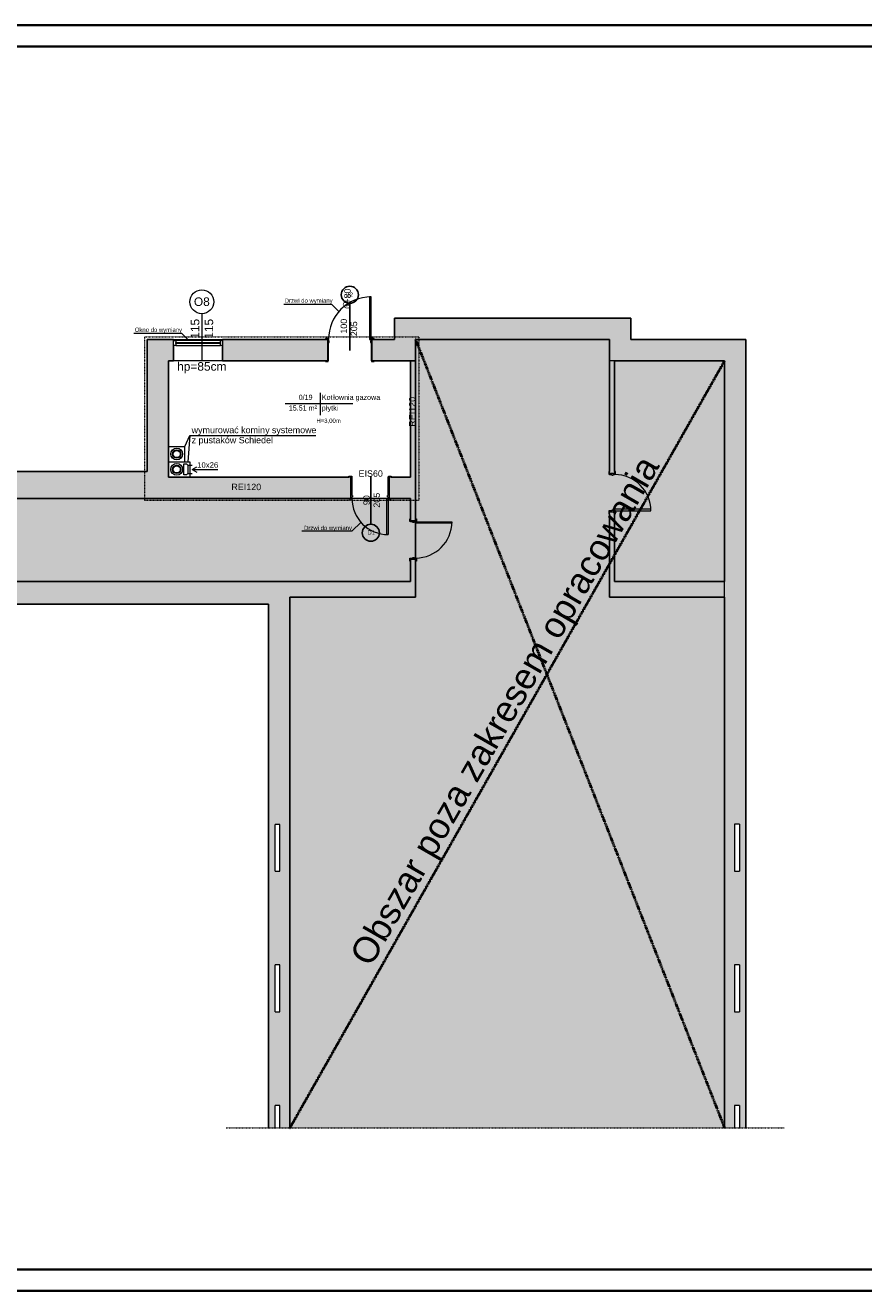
# Model space of a CAD drawing. Header units: centimetres. Extents: x 14504 to 44111, y -18976 to -7683.
# Tile 54 of 141: x 25101 to 27068, y -18976 to -16006. Entities that reach past the tile are written whole.
import ezdxf

# ---------------------------------------------------------------- set-up
doc = ezdxf.new("R2010")
doc.units = ezdxf.units.CM
doc.linetypes.add('Aligning Line 1_8_', pattern=[0.635, 0.3175, -0.3175])
for name, color, linetype, lineweight in [('_gruba', 90, 'Continuous', 35), ('A-AREA-IDEN', 4, 'Continuous', 9), ('A-DETL', 6, 'Continuous', 9), ('A-DETL-GENF', 92, 'Continuous', 9), ('A-DETL-MEDM', 33, 'Continuous', 25), ('A-DETL-THIN', 151, 'Continuous', 9), ('A-DOOR', 31, 'Continuous', 9), ('A-DOOR-FRAM', 31, 'Continuous', 18), ('A-GLAZ', 151, 'Continuous', 9), ('A-WALL', 4, 'Continuous', 9), ('A-WALL-PATT', 111, 'Continuous', 25), ('G-ANNO-TEXT', 8, 'Continuous', 9), ('I-WALL', 2, 'Continuous', 9)]:
    doc.layers.add(name, color=color, linetype=linetype, lineweight=lineweight)
doc.styles.add('Arial', font='arial.ttf', dxfattribs={"height": 23.8125})
doc.styles.add('Arial_1', font='arial.ttf', dxfattribs={"height": 12})
doc.styles.add('Arial_3', font='arial.ttf', dxfattribs={"width": 0.8, "height": 18})
doc.styles.add('Arial_4', font='arial.ttf', dxfattribs={"height": 10})
doc.styles.add('Arial_5', font='arial.ttf', dxfattribs={"height": 15})
doc.styles.add('Arial_6', font='arial.ttf', dxfattribs={"height": 100})

# ---------------------------------------------------------------- blocks, each defined once
blk = doc.blocks.new('Aluminum_1 szybowe - Okno 110_250 p_190-437917-3_Poziom parteru')
at = {"layer": 'A-GLAZ'}
for p, q in [((-81.3, 12.7), (-27.2, 12.7)), ((-81.3, 1.2), (-27.2, 1.2)), ((-27.2, 1.2), (-27.2, 12.7))]:
    blk.add_line(p, q, dxfattribs=at)
blk = doc.blocks.new('Aluminum_1 szybowe - Okno 110_250 p_190-V3-3_Poziom parteru')
at = {"layer": 'A-GLAZ'}
for p, q in [((-137.2, 12.7), (-27.2, 12.7)), ((-137.2, 12.7), (-137.2, 1.2)), ((-137.2, 1.2), (-27.2, 1.2)), ((-27.2, 1.2), (-27.2, 12.7))]:
    blk.add_line(p, q, dxfattribs=at)
blk = doc.blocks.new('Aluminum_1 szybowe - Okno 110_250 p_190-V4-3_Poziom parteru')
at = {"layer": 'A-GLAZ'}
for p, q in [((-137.2, 12.7), (-83.1, 12.7)), ((-137.2, 12.7), (-137.2, 1.2)), ((-137.2, 1.2), (-83.1, 1.2))]:
    blk.add_line(p, q, dxfattribs=at)
blk = doc.blocks.new('Drzwi-wewnętrzne-jednoskrzydłowe-dwupanelowe-drewniane - 900 x 2100mm-438152-3_Poziom parteru')
at = {"layer": 'A-DOOR', "lineweight": 18}
for p, q in [((42.5, 90.7), (39, 90.7)), ((39, 90.7), (39, 5.7)), ((42.5, 5.7), (42.5, 90.7)), ((39, 5.7), (42.5, 5.7))]:
    blk.add_line(p, q, dxfattribs=at)
at = {"layer": 'A-DOOR'}
for p, q in [((-43.1, 7.7), (-49.6, 7.7)), ((-49.6, 7.7), (-49.6, 5.7)), ((-49.6, 5.7), (-43.1, 5.7)), ((-43.1, 5.7), (-43.1, 7.7)), ((49.6, 7.7), (43.1, 7.7)), ((43.1, 7.7), (43.1, 5.7)), ((43.1, 5.7), (49.6, 5.7)), ((49.6, 5.7), (49.6, 7.7)), ((-43.1, -6.3), (-49.6, -6.3)), ((-49.6, -6.3), (-49.6, -8.3)), ((-49.6, -8.3), (-43.1, -8.3)), ((-43.1, -8.3), (-43.1, -6.3)), ((49.6, -6.3), (43.1, -6.3)), ((43.1, -6.3), (43.1, -8.3)), ((43.1, -8.3), (49.6, -8.3)), ((49.6, -8.3), (49.6, -6.3))]:
    blk.add_line(p, q, dxfattribs=at)
blk.add_arc((42.5, 5.7), 85, 90, 180, dxfattribs=at)
at = {"layer": 'A-DOOR-FRAM'}
for p, q in [((-42.5, 5.7), (-45, 5.7)), ((-45, 5.7), (-45, -6.3)), ((-42.5, 2.2), (-42.5, 5.7)), ((-41.2, 2.2), (-42.5, 2.2)), ((-41.2, -1.3), (-41.2, 2.2)), ((42.5, 2.2), (41.2, 2.2)), ((41.2, 2.2), (41.2, -1.3)), ((42.5, 5.7), (42.5, 2.2)), ((45, 5.7), (42.5, 5.7)), ((45, -6.3), (45, 5.7)), ((-45, -6.3), (-42.5, -6.3)), ((-42.5, -6.3), (-42.5, -1.3)), ((-42.5, -1.3), (-41.2, -1.3)), ((41.2, -1.3), (42.5, -1.3)), ((42.5, -1.3), (42.5, -6.3)), ((42.5, -6.3), (45, -6.3))]:
    blk.add_line(p, q, dxfattribs=at)
blk = doc.blocks.new('Drzwi-wewnętrzne-jednoskrzydłowe-dwupanelowe-drewniane - 900 x 2100mm-683114-3_Poziom parteru')
at = {"layer": 'A-DOOR', "color": 84}
for p, q in [((-49.635, 27.3175), (-43.135, 27.3175)), ((-49.635, 25.3175), (-49.635, 27.3175)), ((-43.135, 25.3175), (-49.635, 25.3175)), ((-43.135, 27.3175), (-43.135, 25.3175)), ((43.135, 27.3175), (49.635, 27.3175)), ((43.135, 25.3175), (43.135, 27.3175)), ((49.635, 25.3175), (43.135, 25.3175)), ((49.635, 27.3175), (49.635, 25.3175)), ((-49.635, -24.6825), (-43.135, -24.6825)), ((-49.635, -26.6825), (-49.635, -24.6825)), ((-43.135, -26.6825), (-49.635, -26.6825)), ((-43.135, -24.6825), (-43.135, -26.6825)), ((43.135, -24.6825), (49.635, -24.6825)), ((43.135, -26.6825), (43.135, -24.6825)), ((49.635, -26.6825), (43.135, -26.6825)), ((49.635, -24.6825), (49.635, -26.6825))]:
    blk.add_line(p, q, dxfattribs=at)
at = {"layer": 'A-DOOR', "color": 94, "lineweight": 18}
for p, q in [((39, -24.6825), (42.5, -24.6825)), ((39, -109.6825), (39, -24.6825)), ((42.5, -24.6825), (42.5, -109.6825)), ((42.5, -109.6825), (39, -109.6825))]:
    blk.add_line(p, q, dxfattribs=at)
at = {"layer": 'A-DOOR', "color": 84}
blk.add_arc((42.5, -24.6825), 85, 180, 270, dxfattribs=at)
at = {"layer": 'A-DOOR-FRAM', "color": 94}
for p, q in [((-45, 25.3175), (-42.5, 25.3175)), ((-45, -24.6825), (-45, 25.3175)), ((-42.5, 25.3175), (-42.5, -17.69)), ((42.5, 25.3175), (45, 25.3175)), ((42.5, -17.69), (42.5, 25.3175)), ((45, 25.3175), (45, -24.6825)), ((-42.5, -24.6825), (-45, -24.6825)), ((-42.5, -17.69), (-41.23, -17.69)), ((-42.5, -21.1825), (-42.5, -24.6825)), ((-41.23, -21.1825), (-42.5, -21.1825)), ((-41.23, -17.69), (-41.23, -21.1825)), ((41.23, -17.69), (42.5, -17.69)), ((41.23, -21.1825), (41.23, -17.69)), ((42.5, -21.1825), (41.23, -21.1825)), ((42.5, -24.6825), (42.5, -21.1825)), ((45, -24.6825), (42.5, -24.6825))]:
    blk.add_line(p, q, dxfattribs=at)
blk = doc.blocks.new('Aluminum_1 szybowe - 115x115-690100-3_Poziom parteru')
at = {"layer": 'A-GLAZ', "color": 94, "lineweight": 18}
for p, q in [((-137.2, -13.7), (-132.1, -13.7)), ((-137.2, -25.1), (-137.2, -13.7)), ((-132.1, -25.1), (-137.2, -25.1)), ((-132.1, -13.7), (-132.1, -25.1)), ((-132.1, -18.1), (-27.2, -18.1)), ((-132.1, -20.7), (-132.1, -18.1)), ((-27.2, -20.7), (-132.1, -20.7)), ((-27.2, -13.7), (-22.2, -13.7)), ((-27.2, -25.1), (-27.2, -13.7)), ((-27.2, -18.1), (-27.2, -20.7)), ((-22.2, -25.1), (-27.2, -25.1)), ((-22.2, -13.7), (-22.2, -25.1))]:
    blk.add_line(p, q, dxfattribs=at)
at = {"layer": 'A-GLAZ', "color": 84}
for p, q in [((-27.2, -13.7), (-132.1, -13.7)), ((-132.1, -25.1), (-27.2, -25.1))]:
    blk.add_line(p, q, dxfattribs=at)
blk = doc.blocks.new('Drzwi-wewnętrzne-jednoskrzydłowe-dwupanelowe-drewniane - 900 x 2100mm-658395-3_Poziom parteru')
at = {"layer": 'A-DOOR'}
for p, q in [((-49.6, 8.3), (-43.1, 8.3)), ((-49.6, 6.3), (-49.6, 8.3)), ((-43.1, 6.3), (-49.6, 6.3)), ((-43.1, 8.3), (-43.1, 6.3)), ((43.1, 8.3), (49.6, 8.3)), ((43.1, 6.3), (43.1, 8.3)), ((49.6, 6.3), (43.1, 6.3)), ((49.6, 8.3), (49.6, 6.3)), ((-49.6, -5.7), (-43.1, -5.7)), ((-49.6, -7.7), (-49.6, -5.7)), ((-43.1, -7.7), (-49.6, -7.7)), ((-43.1, -5.7), (-43.1, -7.7)), ((43.1, -5.7), (49.6, -5.7)), ((43.1, -7.7), (43.1, -5.7)), ((49.6, -7.7), (43.1, -7.7)), ((49.6, -5.7), (49.6, -7.7))]:
    blk.add_line(p, q, dxfattribs=at)
at = {"layer": 'A-DOOR', "lineweight": 18}
for p, q in [((39, -5.7), (42.5, -5.7)), ((39, -90.7), (39, -5.7)), ((42.5, -5.7), (42.5, -90.7)), ((42.5, -90.7), (39, -90.7))]:
    blk.add_line(p, q, dxfattribs=at)
at = {"layer": 'A-DOOR'}
blk.add_arc((42.5, -5.7), 85, 180, 270, dxfattribs=at)
at = {"layer": 'A-DOOR-FRAM'}
for p, q in [((-45, 6.3), (-42.5, 6.3)), ((-45, -5.7), (-45, 6.3)), ((-42.5, 6.3), (-42.5, 1.3)), ((-42.5, 1.3), (-41.2, 1.3)), ((-41.2, 1.3), (-41.2, -2.2)), ((41.2, 1.3), (42.5, 1.3)), ((41.2, -2.2), (41.2, 1.3)), ((42.5, 6.3), (45, 6.3)), ((42.5, 1.3), (42.5, 6.3)), ((45, 6.3), (45, -5.7)), ((-42.5, -5.7), (-45, -5.7)), ((-42.5, -2.2), (-42.5, -5.7)), ((-41.2, -2.2), (-42.5, -2.2)), ((42.5, -2.2), (41.2, -2.2)), ((42.5, -5.7), (42.5, -2.2)), ((45, -5.7), (42.5, -5.7))]:
    blk.add_line(p, q, dxfattribs=at)
blk = doc.blocks.new('Etyk_pom_1_mala - Etyk_pom_1_mala-219433-3_Poziom parteru')
at = {"layer": 'A-AREA-IDEN'}
for p, q in [((-0.096, 0.144), (-0.096, -0.378)), ((-0.915, -0.101), (0.666, -0.101))]:
    blk.add_line(p, q, dxfattribs=at)

msp = doc.modelspace()

# ---------------------------------------------------------------- hatches: boundary and pattern name
at = {"layer": 'A-DETL-GENF', "transparency": 33554508}
for points in [[(25722.8, -18595.5), (26742, -18595.5), (26742, -17348.4), (26472, -17348.4), (26472, -17147.9), (26484, -17147.9), (26484, -17311.4), (26742, -17311.4), (26742, -16793.4), (26484, -16793.4), (26484, -17057.9), (26472, -17057.9), (26472, -16743.4), (26017, -16743.4), (26017, -17348.4), (25722, -17348.4), (25722, -18595.5)], [(26005, -17311.4), (26005, -17258.9), (26017, -17258.9), (26017, -17168.9), (26005, -17168.9), (26005, -17116.4), (24477, -17116.4), (24477, -17118.4), (24402, -17118.4), (24402, -17308.4), (24477, -17308.4), (24477, -17311.4), (25837.6, -17311.4)]]:
    msp.add_hatch(color=9, dxfattribs=at).paths.add_polyline_path(points)
h = msp.add_hatch(color=9, dxfattribs=at)
h.paths.add_polyline_path([(26472, -17348.4), (26742, -17348.4), (26742, -17311.4), (26484, -17311.4), (26484, -17147.9), (26472, -17147.9), (26472, -17311.4)])
h.paths.add_polyline_path([(26480.5, -17057.9), (26484, -17057.9), (26484, -16793.4), (26472, -16793.4), (26472, -17057.9), (26477, -17057.9)])
at = {"layer": 'A-WALL-PATT', "lineweight": 9, "transparency": 33554610}
for points in [[(25967, -16793.4), (26017, -16793.4), (26017, -16693.4), (25967, -16693.4), (25967, -16743.4)], [(26271.9, -16743.4), (26472, -16743.4), (26472, -16693.4), (26017, -16693.4), (26017, -16743.4)], [(26484, -16793.4), (26522, -16793.4), (26522, -16693.4), (26472, -16693.4), (26472, -16793.4)], [(25387, -17053.4), (25437, -17053.4), (25437, -16743.4), (25387, -16743.4)], [(26522, -16793.4), (26792, -16793.4), (26792, -16743.4), (26522, -16743.4)], [(26005, -17066.4), (26017, -17066.4), (26017, -16793.4), (26005, -16793.4), (26005, -16957.6)], [(24863.6, -17116.4), (25437, -17116.4), (25437, -17053.4), (24477, -17053.4), (24477, -17116.4), (24687.5, -17116.4)], [(25567.8, -17364.4), (25672, -17364.4), (25672, -17311.4), (24477, -17311.4), (24477, -17364.4), (24863.6, -17364.4)], [(25722, -17348.4), (26005, -17348.4), (26005, -17311.4), (25722, -17311.4)]]:
    msp.add_hatch(color=256, dxfattribs=at).paths.add_polyline_path(points)
h = msp.add_hatch(color=256, dxfattribs=at)
h.paths.add_polyline_path([(25437, -16793.4), (25449, -16793.4), (25449, -16743.4), (25437, -16743.4)])
h.paths.add_polyline_path([(25564, -16793.4), (25810, -16793.4), (25810, -16743.4), (25564, -16743.4), (25564, -16757.4)])
h.paths.add_polyline_path([(25967, -16793.4), (25967, -16743.4), (25915, -16743.4), (25915, -16793.4), (25919.9, -16793.4)])
h = msp.add_hatch(color=256, dxfattribs=at)
h.paths.add_polyline_path([(26777, -18595.5), (26792, -18595.5), (26792, -16793.4), (26742, -16793.4), (26742, -18595.5), (26765.6, -18595.5), (26765.6, -18541.4), (26777, -18541.4), (26777, -18546.5)])
h.paths.add_polyline_path([(26765.6, -18321.4), (26765.6, -18211.4), (26777, -18211.4), (26777, -18321.4)])
h.paths.add_polyline_path([(26777, -17991.4), (26765.6, -17991.4), (26765.6, -17881.4), (26777, -17881.4), (26777, -17986.4)])
h = msp.add_hatch(color=256, dxfattribs=at)
h.paths.add_polyline_path([(25955, -17116.4), (26017, -17116.4), (26017, -17066.4), (25955, -17066.4), (25955, -17112.9)])
h.paths.add_polyline_path([(25437, -17116.4), (25865, -17116.4), (25865, -17066.4), (25437, -17066.4)])
h = msp.add_hatch(color=256, dxfattribs=at)
h.paths.add_polyline_path([(26017, -17348.4), (26017, -17258.9), (26005, -17258.9), (26005, -17348.4)])
h.paths.add_polyline_path([(26005, -17168.9), (26017, -17168.9), (26017, -17116.4), (26005, -17116.4), (26005, -17164.3)])
h = msp.add_hatch(color=256, dxfattribs=at)
h.paths.add_polyline_path([(25701.7, -18595.5), (25722, -18595.5), (25722, -17311.4), (25672, -17311.4), (25672, -18595.5), (25687, -18595.5), (25687, -18541.4), (25698.4, -18541.4), (25698.4, -18595.5)])
h.paths.add_polyline_path([(25698.4, -18321.4), (25687, -18321.4), (25687, -18211.4), (25698.4, -18211.4), (25698.4, -18316.4)])
h.paths.add_polyline_path([(25687.1, -17991.4), (25687, -17991.4), (25687, -17881.4), (25698.4, -17881.4), (25698.4, -17991.4)])

# ---------------------------------------------------------------- linework, layer by layer
at = {"layer": '_gruba'}
for points in [[(21163, -16006.1), (28163, -16006.1), (28163, -18976.1), (21163, -18976.1)], [(21213, -18926.1), (28113, -18926.1), (28113, -16056.1), (21213, -16056.1)]]:
    msp.add_lwpolyline(points, dxfattribs=at)
at = {"layer": 'A-DETL'}
for p, q in [((25707.6, -16660.4), (25819.6, -16660.4)), ((25819.6, -16660.4), (25836.8, -16677.6)), ((25355.8, -16728.8), (25467.8, -16728.8)), ((25467.8, -16728.8), (25484.9, -16746)), ((25750.1, -17192.9), (25868.1, -17192.9)), ((25868.1, -17192.9), (25888.3, -17172.8))]:
    msp.add_line(p, q, dxfattribs=at)
at = {"layer": 'A-DETL', "linetype": 'Aligning Line 1_8_', "lineweight": 18}
for p, q in [((25380.5, -16737.1), (26024.5, -16737.1)), ((25380.5, -16737.1), (25380.5, -17121.2)), ((26024.5, -16737.1), (26024.5, -17121.2)), ((26024.5, -17121.2), (25380.5, -17121.2))]:
    msp.add_line(p, q, dxfattribs=at)
at = {"layer": 'A-DETL', "linetype": 'Aligning Line 1_8_', "lineweight": 50}
for p, q in [((26017, -16743.4), (26742, -18593.9)), ((25722, -18593.9), (26742, -16793.4))]:
    msp.add_line(p, q, dxfattribs=at)
at = {"layer": 'A-DETL', "linetype": 'Aligning Line 1_8_'}
msp.add_line((25572, -18593.9), (26882, -18593.9), dxfattribs=at)
at = {"layer": 'A-DETL-MEDM'}
for p, q in [((25862.5, -16769.4), (25862.5, -16658.4)), ((25911.8, -17066.2), (25911.8, -17177.2))]:
    msp.add_line(p, q, dxfattribs=at)
for centre in [(25862.5, -16638.4), (25911.8, -17197.2)]:
    msp.add_circle(centre, 20, dxfattribs=at)
at = {"layer": 'A-DETL-THIN'}
for p, q in [((25515.1, -16682.9), (25515.1, -16792.9)), ((26472, -16743.4), (26017, -16743.4)), ((26017, -16743.4), (26017, -17348.4)), ((26472, -16793.4), (26472, -16743.4)), ((26742, -16793.4), (26472, -16793.4)), ((26742, -18595.5), (26742, -16793.4)), ((25475, -16994.4), (25487, -16969.1)), ((25487, -16969.1), (25482.7, -17030.4)), ((25487, -16969.1), (25783, -16969.1)), ((25437, -16994.4), (25475, -16994.4)), ((25475, -17030.4), (25475, -16994.4)), ((25437, -17030.4), (25487, -17030.4)), ((25473, -17035.5), (25479.5, -17035.5)), ((25473, -17061.4), (25473, -17035.5)), ((25482.7, -17038.8), (25479.5, -17035.5)), ((25482.7, -17038.8), (25482.7, -17058.2)), ((25482.7, -17038.8), (25492.7, -17038.8)), ((25487, -17030.4), (25487, -17066.4)), ((25492.7, -17048.8), (25503.6, -17042.5)), ((25479.5, -17061.4), (25473, -17061.4)), ((25482.7, -17058.2), (25479.5, -17061.4)), ((25482.7, -17058.2), (25492.7, -17058.2)), ((25492.7, -17048.8), (25552.7, -17048.8)), ((25492.7, -17048.8), (25503.6, -17055)), ((26005, -17116.4), (24402, -17116.4)), ((26005, -17168.9), (26005, -17116.4)), ((26017, -17168.9), (26005, -17168.9)), ((26017, -17258.9), (26017, -17168.9)), ((26005, -17311.4), (26005, -17258.9)), ((26005, -17258.9), (26017, -17258.9)), ((24402, -17311.4), (26005, -17311.4)), ((26017, -17348.4), (25722, -17348.4)), ((25722, -17348.4), (25722, -18595.5))]:
    msp.add_line(p, q, dxfattribs=at)
for centre, radius in [((25515.1, -16654.9), 28), ((25456.2, -17012.3), 14), ((25456.2, -17012.3), 10), ((25456.2, -17012.3), 8.5), ((25456.2, -17048.3), 14), ((25456.2, -17048.3), 10), ((25456.2, -17048.3), 8.5)]:
    msp.add_circle(centre, radius, dxfattribs=at)
at = {"layer": 'A-DOOR', "lineweight": 18}
for p, q in [((25912.5, -16643.4), (25909, -16643.4)), ((25909, -16643.4), (25909, -16743.4)), ((25912.5, -16743.4), (25912.5, -16643.4))]:
    msp.add_line(p, q, dxfattribs=at)
at = {"layer": 'A-DOOR', "color": 84}
for p, q in [((25811.9, -16741.4), (25805.4, -16741.4)), ((25805.4, -16741.4), (25805.4, -16743.4)), ((25805.4, -16743.4), (25811.9, -16743.4)), ((25811.9, -16743.4), (25811.9, -16741.4)), ((25919.6, -16741.4), (25913.1, -16741.4)), ((25913.1, -16741.4), (25913.1, -16743.4)), ((25913.1, -16743.4), (25919.6, -16743.4)), ((25919.6, -16743.4), (25919.6, -16741.4)), ((25811.9, -16793.4), (25805.4, -16793.4)), ((25805.4, -16793.4), (25805.4, -16795.4)), ((25805.4, -16795.4), (25811.9, -16795.4)), ((25811.9, -16795.4), (25811.9, -16793.4)), ((25919.6, -16793.4), (25913.1, -16793.4)), ((25913.1, -16793.4), (25913.1, -16795.4)), ((25913.1, -16795.4), (25919.6, -16795.4)), ((25919.6, -16795.4), (25919.6, -16793.4))]:
    msp.add_line(p, q, dxfattribs=at)
at = {"layer": 'A-DOOR', "color": 94, "lineweight": 18}
msp.add_line((25909, -16743.4), (25912.5, -16743.4), dxfattribs=at)
at = {"layer": 'A-DOOR'}
msp.add_arc((25912.5, -16743.4), 100, 90, 180, dxfattribs=at)
at = {"layer": 'A-DOOR-FRAM', "color": 94}
for p, q in [((25812.5, -16743.4), (25810, -16743.4)), ((25810, -16743.4), (25810, -16793.4)), ((25812.5, -16746.9), (25812.5, -16743.4)), ((25813.8, -16746.9), (25812.5, -16746.9)), ((25812.5, -16793.4), (25812.5, -16750.4)), ((25812.5, -16750.4), (25813.8, -16750.4)), ((25813.8, -16750.4), (25813.8, -16746.9)), ((25912.5, -16746.9), (25911.2, -16746.9)), ((25911.2, -16746.9), (25911.2, -16750.4)), ((25911.2, -16750.4), (25912.5, -16750.4)), ((25912.5, -16743.4), (25912.5, -16746.9)), ((25915, -16743.4), (25912.5, -16743.4)), ((25912.5, -16750.4), (25912.5, -16793.4)), ((25915, -16793.4), (25915, -16743.4)), ((25810, -16793.4), (25812.5, -16793.4)), ((25912.5, -16793.4), (25915, -16793.4))]:
    msp.add_line(p, q, dxfattribs=at)
at = {"layer": 'A-WALL', "lineweight": 25}
for p, q in [((25967, -16693.4), (25967, -16743.4)), ((26522, -16693.4), (25967, -16693.4)), ((26522, -16743.4), (26522, -16693.4)), ((25449, -16743.4), (25387, -16743.4)), ((25387, -16743.4), (25387, -17053.4)), ((25449, -16746), (25449, -16743.4)), ((25805.4, -16743.4), (25564, -16743.4)), ((25564, -16743.4), (25564, -16746)), ((25967, -16743.4), (25919.6, -16743.4)), ((26017, -16743.4), (26472, -16743.4)), ((26017, -17164.3), (26017, -16743.4)), ((26472, -16743.4), (26472, -17053.3)), ((26792, -16743.4), (26522, -16743.4)), ((26792, -18595.5), (26792, -16743.4)), ((25449, -16793.4), (25449, -16757.4)), ((25564, -16757.4), (25564, -16793.4)), ((25437, -17066.4), (25437, -16793.4)), ((25437, -16793.4), (25449, -16793.4)), ((25564, -16793.4), (25805.4, -16793.4)), ((25919.6, -16793.4), (26017, -16793.4)), ((26005, -16793.4), (26005, -17066.4)), ((26484, -16793.4), (26742, -16793.4)), ((26484, -17053.3), (26484, -16793.4)), ((26742, -16793.4), (26742, -17311.4)), ((25387, -17053.4), (24477, -17053.4)), ((25860.4, -17066.4), (25437, -17066.4)), ((26005, -17066.4), (25959.6, -17066.4)), ((24477, -17116.4), (25860.4, -17116.4)), ((25959.6, -17116.4), (26005, -17116.4)), ((26005, -17116.4), (26005, -17164.3)), ((26472, -17152.6), (26472, -17348.4)), ((26484, -17311.4), (26484, -17152.6)), ((26005, -17263.6), (26005, -17311.4)), ((26017, -17348.4), (26017, -17263.6)), ((26005, -17311.4), (25672, -17311.4)), ((26742, -17311.4), (26484, -17311.4)), ((25672, -17364.4), (25672, -18595.5)), ((25722, -18595.5), (25722, -17348.4)), ((25722, -17348.4), (26017, -17348.4)), ((26472, -17348.4), (26742, -17348.4)), ((26742, -17348.4), (26742, -18595.5))]:
    msp.add_line(p, q, dxfattribs=at)
at = {"layer": 'A-WALL'}
for p, q in [((25449, -16743.4), (25564, -16743.4)), ((25564, -16793.4), (25449, -16793.4))]:
    msp.add_line(p, q, dxfattribs=at)
at = {"layer": 'I-WALL', "lineweight": 25}
for p, q in [((25672, -17311.4), (24477, -17311.4)), ((24477, -17364.4), (25672, -17364.4))]:
    msp.add_line(p, q, dxfattribs=at)

# ---------------------------------------------------------------- block references
at = {"layer": 'A-AREA-IDEN', "xscale": 99.99999999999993, "yscale": 99.99999999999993, "zscale": 99.99999999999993}
msp.add_blockref('Etyk_pom_1_mala - Etyk_pom_1_mala-219433-3_Poziom parteru', (25802.6, -16883.3), dxfattribs=at)
at = {"layer": 'A-DOOR', "color": 84}
msp.add_blockref('Drzwi-wewnętrzne-jednoskrzydłowe-dwupanelowe-drewniane - 900 x 2100mm-683114-3_Poziom parteru', (25910, -17091.8), dxfattribs=at)
at = {"layer": 'A-DOOR'}
for name, p, rotation in [('Drzwi-wewnętrzne-jednoskrzydłowe-dwupanelowe-drewniane - 900 x 2100mm-438152-3_Poziom parteru', (26478.3, -17102.9), 270), ('Drzwi-wewnętrzne-jednoskrzydłowe-dwupanelowe-drewniane - 900 x 2100mm-658395-3_Poziom parteru', (26011.3, -17213.9), 90)]:
    msp.add_blockref(name, p, dxfattribs=dict(at, rotation=rotation))
at = {"layer": 'A-GLAZ', "color": 84, "rotation": 180}
msp.add_blockref('Aluminum_1 szybowe - 115x115-690100-3_Poziom parteru', (25426.9, -16771.1), dxfattribs=at)
at = {"layer": 'A-GLAZ'}
for name, p, rotation in [('Aluminum_1 szybowe - Okno 110_250 p_190-V3-3_Poziom parteru', (25699.7, -17854.3), 89.99999999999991), ('Aluminum_1 szybowe - Okno 110_250 p_190-V3-3_Poziom parteru', (26764.4, -18018.6), 269.9999999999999), ('Aluminum_1 szybowe - Okno 110_250 p_190-V3-3_Poziom parteru', (25699.7, -18184.3), 89.99999999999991), ('Aluminum_1 szybowe - Okno 110_250 p_190-V3-3_Poziom parteru', (26764.4, -18348.6), 269.9999999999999), ('Aluminum_1 szybowe - Okno 110_250 p_190-437917-3_Poziom parteru', (25699.7, -18514.3), 89.99999999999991), ('Aluminum_1 szybowe - Okno 110_250 p_190-V4-3_Poziom parteru', (26764.4, -18678.6), 269.9999999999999)]:
    msp.add_blockref(name, p, dxfattribs=dict(at, rotation=rotation))

# ---------------------------------------------------------------- texts
at = {"layer": 'A-AREA-IDEN', "char_height": 12, "attachment_point": 1, "style": 'Arial'}
for s, insert, width in [('15.51 m²', (25719.3, -16898.3), 85.781), ('0/19', (25742.4, -16873.2), 42.489), ('Kot', (25796.7, -16873.2), 32.869), ('łytki', (25806.6, -16898.3), 38.481), ('łownia gazowa', (25823.8, -16873.2), 141.097), ('\\fArial|b0|i0|c238|p34|;p', (25796.7, -16898.3), 12.025)]:
    msp.add_mtext(s, dxfattribs=dict(at, insert=insert, width=width))
at = {"layer": 'G-ANNO-TEXT', "attachment_point": 1}
for s, insert, char_height, width, rotation, style in [('+80 ', (25849.4, -16659.5, 0), 15, 51.308, 90, 'Arial_1'), ('\\fArial|b0|i0|c238|p34|;0', (25846.2, -16666.4, 0), 15, 14.43, 90, 'Arial_1'), ('\\fArial|b0|i0|c238|p34|;0', (25849.4, -16671.4, 0), 15, 14.43, 90, 'Arial_1'), ('115', (25489.4, -16741.7), 20, 57.721, 90, 'Arial_6'), ('115', (25521.8, -16741.7), 20, 57.721, 90, 'Arial_6'), ('100', (25840.9, -16729.8), 15, 43.291, 90, 'Arial_1'), ('205', (25864.7, -16735.8), 15, 43.291, 90, 'Arial_1'), ('REI120', (26001.3, -16948.1), 15, 85.781, 90, 'Arial_1'), ('Obszar poza zakresem opracowania', (25859.5, -18188.4), 60, 1664.303, 60.043, 'Arial_5'), ('205', (25918.1, -17138.2), 15, 43.291, 90, 'Arial_1'), ('90', (25894.2, -17132.3), 15, 28.861, 90, 'Arial_1')]:
    msp.add_mtext(s, dxfattribs=dict(at, insert=insert, char_height=char_height, width=width, rotation=rotation, style=style))
for s, insert, char_height, width, style in [('O8', (25496.6, -16644.8), 20, 45.696, 'Arial_6'), ('Drzwi do wymiany', (25709.7, -16647.3), 10, 133.882, 'Arial_3'), ('D2', (25852.1, -16633.3), 10, 21.646, 'Arial_3'), ('Okno do wymiany', (25357.9, -16715.7), 10, 132.278, 'Arial_3'), ('hp=85cm', (25457.3, -16796.7), 20, 143.502, 'Arial_6'), ('wymurowa', (25491.2, -16948.4), 15, 121.055, 'Arial_1'), ('ć komin', (25591.1, -16948.4), 15, 88.186, 'Arial_1'), ('\\fArial|b0|i0|c238|p34|;y', (25663.9, -16948.4), 15, 12.025, 'Arial_1'), (' systemow', (25673.8, -16948.4), 15, 119.451, 'Arial_1'), ('\\fArial|b0|i0|c238|p34|;e', (25772.4, -16948.4), 15, 13.629, 'Arial_1'), ('H=3,00m', (25784.2, -16929.2), 10, 67.342, 'Arial_3'), ('z pustaków Schiedel', (25491.2, -16972.2), 15, 229.283, 'Arial_1'), ('10x26', (25504.3, -17031.5), 13, 57.721, 'Arial_4'), ('EIS60', (25883, -17050.7), 15, 69.747, 'Arial_1'), ('REI120', (25584.6, -17082.1), 15, 85.781, 'Arial_1'), ('Drzwi do wymiany', (25755.2, -17180.8), 10, 133.882, 'Arial_3'), ('D1', (25903.8, -17191.6), 10, 21.646, 'Arial_3')]:
    msp.add_mtext(s, dxfattribs=dict(at, insert=insert, char_height=char_height, width=width, style=style))

doc.saveas('drawing.dxf')
